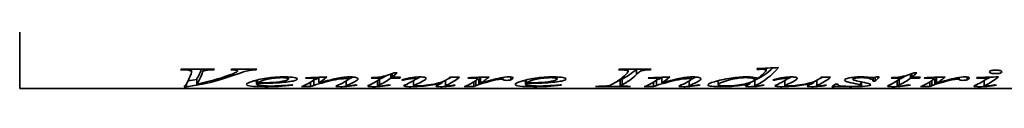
# Model space of a CAD drawing. Header units: millimetres. Extents: x 240 to 600, y 94 to 500.
# Tile 1 of 3: x 240 to 416, y 226 to 235. Entities that reach past the tile are written whole.
import ezdxf

# ---------------------------------------------------------------- set-up
doc = ezdxf.new("R2010")
doc.units = ezdxf.units.MM
doc.header["$LTSCALE"] = 2
doc.layers.add('Krawędzie widoczne(ISO)', color=7, linetype='Continuous', lineweight=35, true_color=0x262659)

msp = doc.modelspace()

# ---------------------------------------------------------------- linework, layer by layer
at = {"layer": 'Krawędzie widoczne(ISO)'}
for p, q in [((240.38, 363.85), (240.38, 226.15)), ((373.13, 229.75), (373.13, 229.52)), ((373.31, 229.76), (373.31, 229.4)), ((269.44, 229.47), (269.04, 229.47)), ((269.15, 229.6), (275.08, 229.6)), ((270.98, 229.6), (270.98, 229.13)), ((273.06, 229.6), (273.06, 229.22)), ((274.96, 229.6), (274.96, 229.47)), ((278.1, 229.6), (282.59, 229.6)), ((279.16, 229.6), (279.16, 229.24)), ((281.63, 229.6), (281.63, 229.41)), ((282.48, 229.6), (282.48, 229.47)), ((288.23, 228.2), (288.23, 227.84)), ((291.36, 228.05), (291.36, 227.96)), ((292.89, 228.12), (292.89, 227.85)), ((293.64, 228.15), (293.64, 227.18)), ((298.88, 228.2), (298.88, 227.8)), ((304.68, 227.98), (302.99, 227.98)), ((304.68, 228.24), (304.68, 227.98)), ((306.45, 228.69), (306.45, 227.98)), ((308.02, 227.98), (306.45, 227.98)), ((306.68, 228.77), (306.68, 228.15)), ((306.68, 228.15), (308.21, 228.15)), ((307.08, 228.94), (307.57, 228.94)), ((308.02, 228.15), (308.02, 227.98)), ((310.92, 228.17), (310.92, 227.86)), ((316.99, 228.15), (318.67, 228.15)), ((320.34, 228.07), (320.34, 227.97)), ((321.71, 228.12), (321.71, 227.96)), ((321.87, 228.13), (321.87, 227.88)), ((322.44, 228.1), (322.44, 227.11)), ((326.44, 228.12), (326.44, 227.74)), ((327.86, 228.19), (327.86, 227.71)), ((336.09, 228.2), (336.09, 227.84)), ((347.12, 229.6), (352.85, 229.6)), ((348.71, 229.6), (348.71, 229.2)), ((350.24, 229.6), (350.24, 228.66)), ((351.68, 229.6), (351.68, 229.42)), ((352.42, 228.05), (352.42, 227.96)), ((352.73, 229.6), (352.73, 229.47)), ((353.95, 228.12), (353.95, 227.85)), ((354.7, 228.15), (354.7, 227.18)), ((359.95, 228.2), (359.95, 227.8)), ((371.23, 228.1), (371.23, 227.73)), ((371.7, 229.68), (371.7, 229.55)), ((377.02, 228.17), (377.02, 227.86)), ((383.1, 228.15), (384.78, 228.15)), ((388.78, 228.15), (388.78, 227.79)), ((392.34, 228.09), (392.34, 227.47)), ((392.74, 228.14), (392.74, 227.47)), ((393, 228.21), (393.42, 228.21)), ((397.24, 227.98), (395.55, 227.98)), ((397.24, 228.24), (397.24, 227.98)), ((399.02, 228.69), (399.02, 227.98)), ((400.58, 227.98), (399.02, 227.98)), ((399.24, 228.77), (399.24, 228.15)), ((399.24, 228.15), (400.77, 228.15)), ((399.64, 228.94), (400.13, 228.94)), ((400.58, 228.15), (400.58, 227.98)), ((401.56, 228.07), (401.56, 227.97)), ((402.94, 228.12), (402.94, 227.96)), ((403.1, 228.13), (403.1, 227.88)), ((403.66, 228.1), (403.66, 227.11)), ((407.67, 228.12), (407.67, 227.74)), ((409.09, 228.19), (409.09, 227.71)), ((410.83, 228.08), (410.83, 227.98)), ((412.48, 228.14), (412.48, 227.88)), ((270.06, 226.46), (269.65, 226.46)), ((270.06, 226.97), (270.06, 226.46)), ((271.94, 227.91), (271.94, 226.92)), ((282.57, 227.65), (282.57, 226.9)), ((282.63, 227.66), (282.63, 227.04)), ((282.7, 227.68), (282.7, 227.12)), ((292.19, 226.49), (290.54, 226.49)), ((292.19, 227.3), (292.19, 226.49)), ((292.73, 227.68), (292.73, 226.7)), ((298.5, 227.47), (298.5, 226.63)), ((304.08, 227.56), (304.08, 226.61)), ((304.44, 227.78), (304.44, 226.79)), ((304.59, 226.58), (304.59, 226.51)), ((308.75, 227.77), (308.75, 227.63)), ((310.51, 227.54), (310.51, 226.65)), ((315.69, 227.35), (315.69, 227.19)), ((316.2, 227.59), (316.2, 226.62)), ((316.36, 226.58), (316.36, 226.5)), ((321.23, 226.49), (319.54, 226.49)), ((321.23, 227.33), (321.23, 226.49)), ((321.59, 227.57), (321.59, 226.65)), ((322.12, 227.83), (322.12, 226.84)), ((324.91, 227.79), (324.91, 227.62)), ((330.43, 227.65), (330.43, 226.9)), ((330.49, 227.66), (330.49, 227.04)), ((330.56, 227.68), (330.56, 227.12)), ((349.02, 226.49), (342.91, 226.49)), ((347.29, 227.49), (346.86, 227.49)), ((347.29, 227.62), (347.29, 226.63)), ((347.64, 227.81), (347.64, 226.82)), ((349.02, 226.53), (349.02, 226.49)), ((353.26, 226.49), (351.6, 226.49)), ((353.26, 227.3), (353.26, 226.49)), ((353.8, 227.68), (353.8, 226.7)), ((359.57, 227.47), (359.57, 226.63)), ((364.75, 227.54), (364.75, 226.82)), ((370.39, 227.19), (370.39, 226.98)), ((371.31, 227.6), (371.31, 226.61)), ((374.85, 227.77), (374.85, 227.63)), ((376.61, 227.54), (376.61, 226.65)), ((381.8, 227.35), (381.8, 227.19)), ((382.3, 227.59), (382.3, 226.62)), ((382.46, 226.58), (382.46, 226.5)), ((385.38, 226.47), (384.97, 226.47)), ((385.38, 226.71), (385.38, 226.47)), ((385.65, 226.91), (386.05, 226.91)), ((390.14, 227.35), (390.14, 226.81)), ((390.31, 227.31), (390.31, 226.71)), ((392.74, 227.47), (392.34, 227.47)), ((396.64, 227.56), (396.64, 226.61)), ((397.01, 227.78), (397.01, 226.79)), ((397.15, 226.58), (397.15, 226.51)), ((402.46, 226.49), (400.77, 226.49)), ((402.46, 227.33), (402.46, 226.49)), ((402.81, 227.57), (402.81, 226.65)), ((403.34, 227.83), (403.34, 226.84)), ((406.14, 227.79), (406.14, 227.62)), ((412.12, 227.55), (412.12, 226.63)), ((412.64, 226.59), (412.64, 226.52)), ((455.12, 226.15), (240.38, 226.15))]:
    msp.add_line(p, q, dxfattribs=at)
for points in [[(375.5, 229.87), (374.21, 228.43), (372.92, 227.4), (371.63, 226.79)], [(374.52, 229.82), (373.56, 228.91), (372.59, 228.23), (371.63, 227.78)], [(371.7, 229.68), (372.97, 229.74), (374.23, 229.81), (375.5, 229.87)], [(269.04, 229.47), (269.08, 229.52), (269.11, 229.56), (269.15, 229.6)], [(269.65, 226.46), (270.07, 226.85), (270.48, 227.63), (270.89, 228.76)], [(278.5, 228.5), (275.69, 227.5), (272.87, 226.82), (270.06, 226.46)], [(270.89, 228.76), (270.95, 228.94), (270.98, 229.06), (270.98, 229.13)], [(272.77, 229.6), (272.5, 228.88), (272.22, 228.31), (271.94, 227.91)], [(272.84, 228.82), (272.54, 228), (272.24, 227.36), (271.94, 226.92)], [(271.94, 226.92), (273.9, 227.32), (275.85, 227.87), (277.8, 228.57)], [(273.06, 229.22), (272.99, 229.17), (272.91, 229.03), (272.84, 228.82)], [(275.08, 229.6), (275.04, 229.56), (275, 229.52), (274.96, 229.47)], [(277.8, 228.57), (278.44, 228.79), (278.84, 228.97), (279, 229.06)], [(277.96, 229.47), (278.01, 229.52), (278.05, 229.56), (278.1, 229.6)], [(279, 229.06), (279.11, 229.13), (279.16, 229.19), (279.16, 229.24)], [(282.48, 229.47), (282.12, 229.46), (281.84, 229.44), (281.63, 229.41)], [(282.59, 229.6), (282.56, 229.56), (282.52, 229.52), (282.48, 229.47)], [(291.26, 228.05), (292.53, 228.1), (293.8, 228.16), (295.07, 228.21)], [(291.36, 227.96), (291.32, 227.99), (291.29, 228.02), (291.26, 228.05)], [(291.76, 227.97), (291.63, 227.97), (291.49, 227.96), (291.36, 227.96)], [(292.21, 227.98), (292.13, 227.98), (291.98, 227.98), (291.76, 227.97)], [(293.64, 227.97), (293.29, 227.88), (293, 227.79), (292.76, 227.7)], [(295.07, 228.21), (294.59, 227.81), (294.11, 227.46), (293.64, 227.18)], [(299.76, 228.19), (299.47, 228.04), (299.17, 227.91), (298.88, 227.79)], [(302.74, 226.81), (303.39, 227.1), (304.03, 227.49), (304.68, 227.98)], [(302.99, 227.98), (303.02, 228.02), (303.06, 228.05), (303.1, 228.09)], [(305.71, 228.45), (305.29, 228.19), (304.87, 227.97), (304.44, 227.78)], [(306.45, 227.98), (305.78, 227.49), (305.11, 227.09), (304.44, 226.79)], [(307.57, 228.94), (307.27, 228.65), (306.97, 228.39), (306.68, 228.15)], [(308.21, 228.15), (308.15, 228.09), (308.08, 228.04), (308.02, 227.98)], [(308.4, 227.68), (309.01, 227.86), (309.65, 228), (310.31, 228.1)], [(310.31, 228.1), (310.83, 228.17), (311.3, 228.21), (311.74, 228.21)], [(311.72, 228.21), (311.49, 228.09), (311.25, 227.98), (311.01, 227.88)], [(312.74, 227.95), (312.74, 227.86), (312.57, 227.7), (312.23, 227.5)], [(318.67, 228.15), (318, 227.62), (317.32, 227.19), (316.65, 226.87)], [(317.22, 228.15), (317.03, 228.04), (316.84, 227.95), (316.65, 227.86)], [(316.74, 227.94), (316.82, 228.01), (316.91, 228.08), (316.99, 228.15)], [(320.19, 228.07), (321.45, 228.11), (322.72, 228.16), (323.98, 228.21)], [(320.34, 227.97), (320.29, 228), (320.24, 228.03), (320.19, 228.07)], [(321.15, 228), (321, 228), (320.73, 227.99), (320.34, 227.97)], [(321.71, 227.96), (321.56, 227.98), (321.38, 228), (321.15, 228)], [(321.87, 227.88), (321.87, 227.91), (321.82, 227.94), (321.71, 227.96)], [(322.44, 227.95), (322.32, 227.91), (322.21, 227.87), (322.12, 227.83)], [(323.98, 228.21), (323.46, 227.78), (322.95, 227.41), (322.44, 227.11)], [(322.54, 228.16), (322.5, 228.14), (322.47, 228.12), (322.44, 228.1)], [(322.44, 227.11), (323.74, 227.48), (324.92, 227.83), (325.98, 228.03)], [(325.98, 228.03), (326.58, 228.15), (327.07, 228.21), (327.45, 228.21)], [(328.24, 228.01), (328.24, 227.9), (328.12, 227.8), (327.86, 227.71)], [(345.77, 226.85), (346.64, 227.28), (347.51, 227.91), (348.38, 228.72)], [(346.98, 229.47), (347.03, 229.52), (347.07, 229.56), (347.12, 229.6)], [(350.21, 229.6), (349.36, 228.82), (348.5, 228.22), (347.64, 227.81)], [(350.24, 228.66), (349.38, 227.85), (348.51, 227.24), (347.64, 226.82)], [(348.38, 228.72), (348.6, 228.93), (348.71, 229.09), (348.71, 229.2)], [(352.73, 229.47), (352.26, 229.48), (351.9, 229.46), (351.68, 229.42)], [(352.32, 228.05), (353.6, 228.1), (354.87, 228.16), (356.14, 228.21)], [(352.42, 227.96), (352.39, 227.99), (352.36, 228.02), (352.32, 228.05)], [(352.83, 227.97), (352.69, 227.97), (352.56, 227.96), (352.42, 227.96)], [(352.85, 229.6), (352.81, 229.56), (352.77, 229.52), (352.73, 229.47)], [(353.28, 227.98), (353.2, 227.98), (353.05, 227.98), (352.83, 227.97)], [(354.7, 227.97), (354.36, 227.88), (354.06, 227.79), (353.83, 227.7)], [(356.14, 228.21), (355.66, 227.81), (355.18, 227.46), (354.7, 227.18)], [(360.83, 228.19), (360.53, 228.04), (360.24, 227.91), (359.95, 227.79)], [(367.09, 227.99), (368.07, 228.13), (368.98, 228.21), (369.8, 228.21)], [(372.55, 229.57), (372.37, 229.57), (372.09, 229.56), (371.7, 229.55)], [(371.83, 227.96), (372.19, 228.24), (372.54, 228.55), (372.89, 228.9)], [(373.13, 229.52), (372.99, 229.55), (372.79, 229.57), (372.55, 229.57)], [(372.89, 228.9), (373, 229.01), (373.1, 229.1), (373.17, 229.18)], [(373.31, 229.4), (373.31, 229.44), (373.25, 229.48), (373.13, 229.52)], [(373.17, 229.18), (373.26, 229.26), (373.31, 229.34), (373.31, 229.4)], [(374.51, 227.68), (375.11, 227.86), (375.75, 228), (376.42, 228.1)], [(376.42, 228.1), (376.93, 228.17), (377.41, 228.21), (377.84, 228.21)], [(377.83, 228.21), (377.59, 228.09), (377.35, 227.98), (377.12, 227.88)], [(378.84, 227.95), (378.84, 227.86), (378.67, 227.7), (378.33, 227.5)], [(384.78, 228.15), (384.1, 227.62), (383.43, 227.19), (382.75, 226.87)], [(383.33, 228.15), (383.14, 228.04), (382.94, 227.95), (382.75, 227.86)], [(382.84, 227.94), (382.93, 228.01), (383.01, 228.08), (383.1, 228.15)], [(388.78, 228.09), (388.72, 228.1), (388.65, 228.12), (388.59, 228.13)], [(390.07, 228.21), (390.31, 228.21), (390.52, 228.21), (390.72, 228.2)], [(392.2, 228.09), (392.52, 228.09), (392.79, 228.13), (393, 228.21)], [(393.42, 228.21), (393.19, 227.94), (392.97, 227.69), (392.74, 227.47)], [(395.3, 226.81), (395.95, 227.1), (396.59, 227.49), (397.24, 227.98)], [(395.55, 227.98), (395.58, 228.02), (395.62, 228.05), (395.66, 228.09)], [(398.27, 228.45), (397.85, 228.19), (397.43, 227.97), (397.01, 227.78)], [(399.02, 227.98), (398.35, 227.49), (397.68, 227.09), (397.01, 226.79)], [(400.13, 228.94), (399.83, 228.65), (399.53, 228.39), (399.24, 228.15)], [(400.77, 228.15), (400.71, 228.09), (400.65, 228.04), (400.58, 227.98)], [(401.42, 228.07), (402.68, 228.11), (403.94, 228.16), (405.2, 228.21)], [(401.56, 227.97), (401.52, 228), (401.47, 228.03), (401.42, 228.07)], [(402.37, 228), (402.23, 228), (401.96, 227.99), (401.56, 227.97)], [(402.94, 227.96), (402.79, 227.98), (402.6, 228), (402.37, 228)], [(403.1, 227.88), (403.1, 227.91), (403.04, 227.94), (402.94, 227.96)], [(403.66, 227.95), (403.55, 227.91), (403.44, 227.87), (403.34, 227.83)], [(405.2, 228.21), (404.69, 227.78), (404.18, 227.41), (403.66, 227.11)], [(403.76, 228.16), (403.73, 228.14), (403.7, 228.12), (403.66, 228.1)], [(403.66, 227.11), (404.97, 227.48), (406.15, 227.83), (407.2, 228.03)], [(407.2, 228.03), (407.81, 228.15), (408.3, 228.21), (408.67, 228.21)], [(409.47, 228.01), (409.47, 227.9), (409.34, 227.8), (409.09, 227.71)], [(410.83, 228.08), (412.12, 228.13), (413.4, 228.18), (414.69, 228.23)], [(411.83, 228.01), (411.67, 228.01), (411.34, 228), (410.83, 227.98)], [(414.69, 228.23), (413.91, 227.59), (413.13, 227.1), (412.35, 226.75)], [(413.2, 228.17), (412.93, 228.02), (412.66, 227.88), (412.39, 227.76)], [(271.94, 227.74), (271.42, 227.65), (270.89, 227.57), (270.36, 227.49)], [(282.57, 227.49), (282.39, 227.5), (282.23, 227.5), (282.08, 227.52)], [(282.63, 227.04), (282.59, 226.98), (282.57, 226.93), (282.57, 226.9)], [(286.17, 227.15), (285.33, 227.1), (284.15, 227.06), (282.63, 227.04)], [(282.7, 227.12), (283.82, 227.15), (284.73, 227.18), (285.44, 227.23)], [(289.02, 226.77), (287.27, 226.53), (285.6, 226.47), (284.02, 226.47)], [(289.05, 227.48), (288.4, 227.33), (287.44, 227.23), (286.17, 227.15)], [(288.8, 226.81), (288.87, 226.79), (288.94, 226.78), (289.02, 226.77)], [(289.8, 227.84), (289.8, 227.71), (289.55, 227.58), (289.05, 227.48)], [(290.54, 226.49), (291.2, 226.72), (291.87, 227.07), (292.53, 227.53)], [(292.73, 226.7), (292.55, 226.62), (292.37, 226.55), (292.19, 226.49)], [(292.53, 227.53), (292.77, 227.7), (292.89, 227.81), (292.89, 227.85)], [(293.67, 226.99), (293.3, 226.89), (292.98, 226.79), (292.73, 226.7)], [(296.7, 226.56), (296.7, 226.6), (296.84, 226.67), (297.13, 226.78)], [(297.13, 226.78), (297.62, 226.99), (298.11, 227.23), (298.6, 227.53)], [(298.34, 227.91), (298.12, 227.91), (297.85, 227.89), (297.53, 227.85)], [(298.65, 226.51), (298.24, 226.48), (297.88, 226.47), (297.56, 226.47)], [(298.76, 226.75), (298.59, 226.68), (298.5, 226.64), (298.5, 226.63)], [(298.6, 227.53), (298.79, 227.64), (298.88, 227.73), (298.88, 227.8)], [(300.5, 226.75), (299.85, 226.62), (299.23, 226.55), (298.65, 226.51)], [(298.75, 226.59), (298.82, 226.59), (298.91, 226.59), (299.03, 226.6)], [(300.29, 227.51), (299.78, 227.2), (299.27, 226.95), (298.76, 226.75)], [(299.03, 226.6), (299.37, 226.63), (299.75, 226.69), (300.16, 226.78)], [(300.16, 226.78), (300.27, 226.77), (300.38, 226.76), (300.5, 226.75)], [(300.65, 227.88), (300.65, 227.78), (300.53, 227.65), (300.29, 227.51)], [(302.36, 226.58), (302.36, 226.62), (302.49, 226.69), (302.74, 226.81)], [(304.59, 226.51), (304.21, 226.48), (303.82, 226.47), (303.42, 226.47)], [(304.08, 227.47), (304.03, 227.47), (303.99, 227.47), (303.94, 227.47)], [(304.44, 226.79), (304.2, 226.69), (304.08, 226.64), (304.08, 226.61)], [(304.44, 227.78), (304.41, 227.77), (304.38, 227.76), (304.35, 227.74)], [(304.35, 226.57), (304.51, 226.57), (304.73, 226.58), (305, 226.61)], [(306.42, 226.74), (305.78, 226.62), (305.17, 226.55), (304.59, 226.51)], [(305, 226.61), (305.15, 226.63), (305.5, 226.68), (306.05, 226.78)], [(306.05, 226.78), (306.17, 226.77), (306.3, 226.76), (306.42, 226.74)], [(308.75, 227.63), (308.63, 227.64), (308.52, 227.66), (308.4, 227.68)], [(308.76, 226.6), (308.76, 226.66), (308.95, 226.76), (309.35, 226.94)], [(309.35, 226.94), (309.73, 227.11), (310.11, 227.31), (310.5, 227.53)], [(310.51, 227.47), (310.47, 227.47), (310.42, 227.47), (310.38, 227.47)], [(310.5, 227.53), (310.78, 227.7), (310.92, 227.81), (310.92, 227.86)], [(311.01, 226.9), (310.68, 226.75), (310.51, 226.68), (310.51, 226.65)], [(311.01, 227.88), (310.98, 227.87), (310.94, 227.86), (310.91, 227.84)], [(312.23, 227.5), (311.82, 227.27), (311.42, 227.07), (311.01, 226.9)], [(314.51, 226.56), (314.51, 226.58), (314.56, 226.62), (314.65, 226.67)], [(314.65, 226.67), (314.78, 226.73), (315.12, 226.87), (315.69, 227.19)], [(316.36, 226.5), (316.01, 226.48), (315.66, 226.47), (315.33, 226.47)], [(316.2, 227.49), (316.12, 227.48), (316.05, 227.48), (315.98, 227.48)], [(316.65, 226.87), (316.35, 226.72), (316.2, 226.65), (316.2, 226.62)], [(317.93, 226.73), (317.42, 226.61), (316.9, 226.55), (316.36, 226.5)], [(316.65, 227.86), (316.62, 227.84), (316.6, 227.83), (316.57, 227.82)], [(317.59, 226.76), (317.7, 226.75), (317.81, 226.74), (317.93, 226.73)], [(319.54, 226.49), (320.2, 226.72), (320.86, 227.06), (321.52, 227.52)], [(321.59, 226.65), (321.47, 226.59), (321.35, 226.54), (321.23, 226.49)], [(321.52, 227.52), (321.75, 227.68), (321.87, 227.8), (321.87, 227.88)], [(322.12, 226.84), (321.81, 226.73), (321.63, 226.67), (321.59, 226.65)], [(322.12, 227.83), (321.96, 227.78), (321.84, 227.73), (321.75, 227.7)], [(322.91, 227.1), (322.6, 227.02), (322.34, 226.93), (322.12, 226.84)], [(324.91, 227.62), (324.3, 227.47), (323.63, 227.29), (322.91, 227.1)], [(325.78, 227.8), (325.58, 227.78), (325.29, 227.72), (324.91, 227.62)], [(326.14, 227.82), (326.01, 227.82), (325.89, 227.82), (325.78, 227.8)], [(326.34, 227.8), (326.29, 227.82), (326.22, 227.82), (326.14, 227.82)], [(326.44, 227.74), (326.43, 227.77), (326.39, 227.79), (326.34, 227.8)], [(327.86, 227.71), (327.69, 227.63), (327.44, 227.6), (327.1, 227.6)], [(330.43, 227.49), (330.25, 227.5), (330.08, 227.5), (329.93, 227.52)], [(330.49, 227.04), (330.45, 226.98), (330.43, 226.93), (330.43, 226.9)], [(334.03, 227.15), (333.19, 227.1), (332.01, 227.06), (330.49, 227.04)], [(330.56, 227.12), (331.68, 227.15), (332.59, 227.18), (333.29, 227.23)], [(336.87, 226.77), (335.12, 226.53), (333.46, 226.47), (331.87, 226.47)], [(336.91, 227.48), (336.25, 227.33), (335.29, 227.23), (334.03, 227.15)], [(336.65, 226.81), (336.72, 226.79), (336.8, 226.78), (336.87, 226.77)], [(337.66, 227.84), (337.66, 227.71), (337.41, 227.58), (336.91, 227.48)], [(342.91, 226.49), (342.97, 226.51), (343.02, 226.52), (343.07, 226.53)], [(343.07, 226.53), (343.69, 226.54), (344.1, 226.54), (344.3, 226.55)], [(344.3, 226.55), (344.62, 226.56), (344.87, 226.58), (345.02, 226.61)], [(345.02, 226.61), (345.27, 226.65), (345.52, 226.72), (345.77, 226.85)], [(347.64, 227.81), (347.41, 227.7), (347.29, 227.65), (347.29, 227.62)], [(347.64, 226.82), (347.41, 226.71), (347.29, 226.66), (347.29, 226.63)], [(349.14, 226.53), (349.1, 226.52), (349.06, 226.51), (349.02, 226.49)], [(351.6, 226.49), (352.27, 226.72), (352.93, 227.07), (353.6, 227.53)], [(353.8, 226.7), (353.62, 226.62), (353.44, 226.55), (353.26, 226.49)], [(353.6, 227.53), (353.84, 227.7), (353.95, 227.81), (353.95, 227.85)], [(354.74, 226.99), (354.36, 226.89), (354.05, 226.79), (353.8, 226.7)], [(357.77, 226.56), (357.77, 226.6), (357.91, 226.67), (358.19, 226.78)], [(358.19, 226.78), (358.69, 226.99), (359.18, 227.23), (359.67, 227.53)], [(359.41, 227.91), (359.19, 227.91), (358.92, 227.89), (358.6, 227.85)], [(359.71, 226.51), (359.31, 226.48), (358.94, 226.47), (358.62, 226.47)], [(359.82, 226.75), (359.65, 226.68), (359.57, 226.64), (359.57, 226.63)], [(359.67, 227.53), (359.85, 227.64), (359.95, 227.73), (359.95, 227.8)], [(361.56, 226.75), (360.91, 226.62), (360.29, 226.55), (359.71, 226.51)], [(359.81, 226.59), (359.89, 226.59), (359.98, 226.59), (360.09, 226.6)], [(361.36, 227.51), (360.85, 227.2), (360.34, 226.95), (359.82, 226.75)], [(360.09, 226.6), (360.44, 226.63), (360.81, 226.69), (361.22, 226.78)], [(361.22, 226.78), (361.34, 226.77), (361.45, 226.76), (361.56, 226.75)], [(361.71, 227.88), (361.71, 227.78), (361.59, 227.65), (361.36, 227.51)], [(364.75, 227.47), (364.66, 227.47), (364.57, 227.47), (364.49, 227.48)], [(367.17, 226.53), (366.5, 226.49), (365.85, 226.47), (365.24, 226.47)], [(370.39, 226.98), (369.21, 226.73), (368.14, 226.6), (367.17, 226.53)], [(369.63, 226.57), (369.63, 226.62), (369.74, 226.68), (369.96, 226.78)], [(369.96, 226.78), (370.1, 226.84), (370.25, 226.91), (370.39, 226.98)], [(371.31, 227.5), (371.22, 227.49), (371.14, 227.48), (371.06, 227.48)], [(371.63, 227.78), (371.41, 227.68), (371.31, 227.63), (371.31, 227.6)], [(371.63, 226.79), (371.41, 226.69), (371.31, 226.64), (371.31, 226.61)], [(371.49, 226.58), (371.56, 226.58), (371.63, 226.59), (371.72, 226.59)], [(371.72, 226.59), (371.89, 226.61), (372.17, 226.66), (372.56, 226.76)], [(372.56, 226.76), (372.68, 226.75), (372.81, 226.74), (372.94, 226.73)], [(374.85, 227.63), (374.73, 227.64), (374.62, 227.66), (374.51, 227.68)], [(374.86, 226.6), (374.86, 226.66), (375.06, 226.76), (375.45, 226.94)], [(375.45, 226.94), (375.83, 227.11), (376.22, 227.31), (376.6, 227.53)], [(376.61, 227.47), (376.57, 227.47), (376.53, 227.47), (376.48, 227.47)], [(376.6, 227.53), (376.88, 227.7), (377.02, 227.81), (377.02, 227.86)], [(377.12, 226.9), (376.78, 226.75), (376.61, 226.68), (376.61, 226.65)], [(377.12, 227.88), (377.08, 227.87), (377.05, 227.86), (377.01, 227.84)], [(378.33, 227.5), (377.93, 227.27), (377.52, 227.07), (377.12, 226.9)], [(380.61, 226.56), (380.61, 226.58), (380.66, 226.62), (380.76, 226.67)], [(380.76, 226.67), (380.88, 226.73), (381.23, 226.87), (381.8, 227.19)], [(382.46, 226.5), (382.11, 226.48), (381.77, 226.47), (381.43, 226.47)], [(382.3, 227.49), (382.23, 227.48), (382.16, 227.48), (382.08, 227.48)], [(382.75, 226.87), (382.45, 226.72), (382.3, 226.65), (382.3, 226.62)], [(384.03, 226.73), (383.52, 226.61), (383, 226.55), (382.46, 226.5)], [(382.75, 227.86), (382.73, 227.84), (382.7, 227.83), (382.67, 227.82)], [(383.7, 226.76), (383.81, 226.75), (383.92, 226.74), (384.03, 226.73)], [(384.97, 226.47), (385.2, 226.58), (385.42, 226.73), (385.65, 226.91)], [(386.14, 226.52), (385.8, 226.52), (385.55, 226.5), (385.38, 226.47)], [(386.7, 226.5), (386.45, 226.51), (386.27, 226.52), (386.14, 226.52)], [(388.54, 226.47), (388.01, 226.47), (387.39, 226.48), (386.7, 226.5)], [(390.31, 226.71), (390.31, 226.74), (390.26, 226.78), (390.14, 226.81)], [(394.92, 226.58), (394.92, 226.62), (395.05, 226.69), (395.3, 226.81)], [(397.15, 226.51), (396.77, 226.48), (396.38, 226.47), (395.98, 226.47)], [(396.64, 227.47), (396.59, 227.47), (396.55, 227.47), (396.51, 227.47)], [(397.01, 226.79), (396.76, 226.69), (396.64, 226.64), (396.64, 226.61)], [(397.01, 227.78), (396.97, 227.77), (396.94, 227.76), (396.91, 227.74)], [(396.91, 226.57), (397.07, 226.57), (397.29, 226.58), (397.56, 226.61)], [(398.98, 226.74), (398.34, 226.62), (397.73, 226.55), (397.15, 226.51)], [(397.56, 226.61), (397.71, 226.63), (398.06, 226.68), (398.61, 226.78)], [(398.61, 226.78), (398.73, 226.77), (398.86, 226.76), (398.98, 226.74)], [(400.77, 226.49), (401.43, 226.72), (402.08, 227.06), (402.74, 227.52)], [(402.81, 226.65), (402.7, 226.59), (402.58, 226.54), (402.46, 226.49)], [(402.74, 227.52), (402.98, 227.68), (403.1, 227.8), (403.1, 227.88)], [(403.34, 226.84), (403.03, 226.73), (402.86, 226.67), (402.81, 226.65)], [(403.34, 227.83), (403.19, 227.78), (403.06, 227.73), (402.98, 227.7)], [(404.14, 227.1), (403.83, 227.02), (403.56, 226.93), (403.34, 226.84)], [(406.14, 227.62), (405.52, 227.47), (404.86, 227.29), (404.14, 227.1)], [(407.01, 227.8), (406.81, 227.78), (406.52, 227.72), (406.14, 227.62)], [(407.36, 227.82), (407.23, 227.82), (407.11, 227.82), (407.01, 227.8)], [(407.57, 227.8), (407.51, 227.82), (407.44, 227.82), (407.36, 227.82)], [(407.67, 227.74), (407.65, 227.77), (407.62, 227.79), (407.57, 227.8)], [(409.09, 227.71), (408.92, 227.63), (408.66, 227.6), (408.33, 227.6)], [(410.29, 226.56), (410.29, 226.6), (410.39, 226.65), (410.58, 226.73)], [(410.58, 226.73), (411.1, 226.95), (411.61, 227.22), (412.13, 227.56)], [(412.64, 226.52), (412.17, 226.48), (411.71, 226.47), (411.27, 226.47)], [(412.12, 227.48), (412.08, 227.48), (412.04, 227.48), (412, 227.48)], [(412.35, 226.75), (412.19, 226.68), (412.12, 226.64), (412.12, 226.63)], [(412.13, 227.56), (412.37, 227.72), (412.48, 227.84), (412.48, 227.88)], [(412.44, 226.59), (412.53, 226.59), (412.66, 226.59), (412.8, 226.6)], [(414.33, 226.75), (413.85, 226.65), (413.29, 226.58), (412.64, 226.52)], [(412.8, 226.6), (413.18, 226.64), (413.56, 226.7), (413.94, 226.78)], [(413.94, 226.78), (414.07, 226.77), (414.2, 226.76), (414.33, 226.75)]]:
    msp.add_open_spline(points, degree=3, dxfattribs=at)
for points, knots in [([(270.98, 229.13), (270.98, 229.22), (270.85, 229.31), (270.61, 229.37), (270.36, 229.44), (269.98, 229.47), (269.44, 229.47)], [0, 0, 0, 0, 1, 1, 1, 2, 2, 2, 2]), ([(274.96, 229.47), (274.31, 229.47), (273.87, 229.45), (273.64, 229.41), (273.4, 229.37), (273.21, 229.31), (273.06, 229.22)], [0, 0, 0, 0, 1, 1, 1, 2, 2, 2, 2]), ([(279.16, 229.24), (279.16, 229.3), (279.08, 229.35), (278.91, 229.39), (278.74, 229.44), (278.43, 229.46), (277.96, 229.47)], [0, 0, 0, 0, 1, 1, 1, 2, 2, 2, 2]), ([(281.63, 229.41), (281.22, 229.35), (280.81, 229.26), (280.41, 229.15), (280.01, 229.04), (279.38, 228.8), (278.5, 228.5)], [0, 0, 0, 0, 1, 1, 1, 2, 2, 2, 2]), ([(280.76, 226.86), (280.76, 227.02), (281.1, 227.2), (281.77, 227.42), (282.45, 227.64), (283.3, 227.84), (284.33, 227.99), (285.35, 228.13), (286.41, 228.21), (287.5, 228.21)], [0, 0, 0, 0, 1, 1, 1, 2, 2, 2, 3, 3, 3, 3]), ([(287.08, 228.08), (286.3, 228.08), (285.48, 227.98), (284.62, 227.81), (283.75, 227.63), (283.11, 227.39), (282.7, 227.12)], [0, 0, 0, 0, 1, 1, 1, 2, 2, 2, 2]), ([(288.23, 227.84), (288.23, 227.91), (288.13, 227.97), (287.93, 228.01), (287.73, 228.06), (287.45, 228.08), (287.08, 228.08)], [0, 0, 0, 0, 1, 1, 1, 2, 2, 2, 2]), ([(287.5, 228.21), (288.28, 228.21), (288.86, 228.17), (289.24, 228.1), (289.61, 228.02), (289.8, 227.94), (289.8, 227.84)], [0, 0, 0, 0, 1, 1, 1, 2, 2, 2, 2]), ([(292.89, 227.85), (292.89, 227.88), (292.82, 227.91), (292.69, 227.94), (292.56, 227.97), (292.4, 227.98), (292.21, 227.98)], [0, 0, 0, 0, 1, 1, 1, 2, 2, 2, 2]), ([(293.64, 227.18), (295.11, 227.53), (296.23, 227.84), (297.02, 227.98), (297.8, 228.13), (298.56, 228.21), (299.29, 228.21)], [0, 0, 0, 0, 1, 1, 1, 2, 2, 2, 2]), ([(299.29, 228.21), (299.68, 228.21), (300, 228.18), (300.26, 228.12), (300.52, 228.05), (300.65, 227.97), (300.65, 227.88)], [0, 0, 0, 0, 1, 1, 1, 2, 2, 2, 2]), ([(303.1, 228.09), (303.91, 228.14), (304.6, 228.22), (305.17, 228.33), (305.73, 228.44), (306.37, 228.63), (307.08, 228.94)], [0, 0, 0, 0, 1, 1, 1, 2, 2, 2, 2]), ([(311.74, 228.21), (312.03, 228.21), (312.27, 228.19), (312.46, 228.14), (312.65, 228.09), (312.74, 228.03), (312.74, 227.95)], [0, 0, 0, 0, 1, 1, 1, 2, 2, 2, 2]), ([(327.45, 228.21), (327.69, 228.21), (327.89, 228.2), (328.03, 228.16), (328.17, 228.13), (328.24, 228.08), (328.24, 228.01)], [0, 0, 0, 0, 1, 1, 1, 2, 2, 2, 2]), ([(328.61, 226.86), (328.61, 227.02), (328.95, 227.2), (329.63, 227.42), (330.31, 227.64), (331.16, 227.84), (332.18, 227.99), (333.21, 228.13), (334.27, 228.21), (335.35, 228.21)], [0, 0, 0, 0, 1, 1, 1, 2, 2, 2, 3, 3, 3, 3]), ([(334.94, 228.08), (334.16, 228.08), (333.34, 227.98), (332.47, 227.81), (331.61, 227.63), (330.97, 227.39), (330.56, 227.12)], [0, 0, 0, 0, 1, 1, 1, 2, 2, 2, 2]), ([(336.09, 227.84), (336.09, 227.91), (335.99, 227.97), (335.79, 228.01), (335.59, 228.06), (335.3, 228.08), (334.94, 228.08)], [0, 0, 0, 0, 1, 1, 1, 2, 2, 2, 2]), ([(335.35, 228.21), (336.14, 228.21), (336.72, 228.17), (337.09, 228.1), (337.47, 228.02), (337.66, 227.94), (337.66, 227.84)], [0, 0, 0, 0, 1, 1, 1, 2, 2, 2, 2]), ([(348.71, 229.2), (348.71, 229.26), (348.66, 229.31), (348.56, 229.35), (348.46, 229.39), (348.32, 229.42), (348.12, 229.44), (347.93, 229.46), (347.55, 229.47), (346.98, 229.47)], [0, 0, 0, 0, 1, 1, 1, 2, 2, 2, 3, 3, 3, 3]), ([(351.68, 229.42), (351.34, 229.37), (351.09, 229.31), (350.92, 229.22), (350.74, 229.13), (350.52, 228.93), (350.24, 228.66)], [0, 0, 0, 0, 1, 1, 1, 2, 2, 2, 2]), ([(353.95, 227.85), (353.95, 227.88), (353.89, 227.91), (353.76, 227.94), (353.63, 227.97), (353.47, 227.98), (353.28, 227.98)], [0, 0, 0, 0, 1, 1, 1, 2, 2, 2, 2]), ([(354.7, 227.18), (356.17, 227.53), (357.3, 227.84), (358.08, 227.98), (358.87, 228.13), (359.62, 228.21), (360.35, 228.21)], [0, 0, 0, 0, 1, 1, 1, 2, 2, 2, 2]), ([(360.35, 228.21), (360.74, 228.21), (361.07, 228.18), (361.33, 228.12), (361.58, 228.05), (361.71, 227.97), (361.71, 227.88)], [0, 0, 0, 0, 1, 1, 1, 2, 2, 2, 2]), ([(362.94, 226.79), (362.94, 226.94), (363.32, 227.13), (364.08, 227.36), (364.84, 227.59), (365.84, 227.81), (367.09, 227.99)], [0, 0, 0, 0, 1, 1, 1, 2, 2, 2, 2]), ([(369.63, 228.08), (368.6, 228.08), (367.53, 227.89), (366.42, 227.58), (365.31, 227.27), (364.75, 227.02), (364.75, 226.82)], [0, 0, 0, 0, 1, 1, 1, 2, 2, 2, 2]), ([(371.23, 227.73), (371.23, 227.83), (371.08, 227.92), (370.78, 227.98), (370.48, 228.05), (370.09, 228.08), (369.63, 228.08)], [0, 0, 0, 0, 1, 1, 1, 2, 2, 2, 2]), ([(369.8, 228.21), (370.23, 228.21), (370.61, 228.19), (370.92, 228.15), (371.23, 228.11), (371.53, 228.05), (371.83, 227.96)], [0, 0, 0, 0, 1, 1, 1, 2, 2, 2, 2]), ([(377.84, 228.21), (378.13, 228.21), (378.37, 228.19), (378.56, 228.14), (378.75, 228.09), (378.84, 228.03), (378.84, 227.95)], [0, 0, 0, 0, 1, 1, 1, 2, 2, 2, 2]), ([(387.29, 227.64), (387.29, 227.79), (387.55, 227.92), (388.07, 228.04), (388.58, 228.15), (389.25, 228.21), (390.07, 228.21)], [0, 0, 0, 0, 1, 1, 1, 2, 2, 2, 2]), ([(390.28, 228.08), (389.82, 228.08), (389.46, 228.05), (389.19, 227.99), (388.92, 227.94), (388.78, 227.87), (388.78, 227.79)], [0, 0, 0, 0, 1, 1, 1, 2, 2, 2, 2]), ([(392.34, 227.47), (392.3, 227.66), (392.09, 227.82), (391.71, 227.92), (391.33, 228.03), (390.85, 228.08), (390.28, 228.08)], [0, 0, 0, 0, 1, 1, 1, 2, 2, 2, 2]), ([(390.72, 228.2), (390.82, 228.19), (391.06, 228.17), (391.44, 228.14), (391.82, 228.11), (392.07, 228.09), (392.2, 228.09)], [0, 0, 0, 0, 1, 1, 1, 2, 2, 2, 2]), ([(395.66, 228.09), (396.48, 228.14), (397.17, 228.22), (397.73, 228.33), (398.29, 228.44), (398.93, 228.63), (399.64, 228.94)], [0, 0, 0, 0, 1, 1, 1, 2, 2, 2, 2]), ([(408.67, 228.21), (408.92, 228.21), (409.11, 228.2), (409.25, 228.16), (409.4, 228.13), (409.47, 228.08), (409.47, 228.01)], [0, 0, 0, 0, 1, 1, 1, 2, 2, 2, 2]), ([(412.48, 227.88), (412.48, 227.92), (412.43, 227.95), (412.31, 227.97), (412.2, 228), (412.04, 228.01), (411.83, 228.01)], [0, 0, 0, 0, 1, 1, 1, 2, 2, 2, 2]), ([(413.07, 229.11), (413.07, 229.2), (413.18, 229.28), (413.39, 229.34), (413.6, 229.4), (413.87, 229.44), (414.19, 229.44)], [0, 0, 0, 0, 1, 1, 1, 2, 2, 2, 2]), ([(414.19, 228.79), (413.88, 228.79), (413.61, 228.82), (413.4, 228.88), (413.18, 228.94), (413.07, 229.02), (413.07, 229.11)], [0, 0, 0, 0, 1, 1, 1, 2, 2, 2, 2]), ([(414.19, 229.44), (414.5, 229.44), (414.76, 229.4), (414.97, 229.34), (415.18, 229.28), (415.29, 229.2), (415.29, 229.11)], [0, 0, 0, 0, 1, 1, 1, 2, 2, 2, 2]), ([(415.29, 229.11), (415.29, 229.02), (415.18, 228.94), (414.97, 228.88), (414.75, 228.82), (414.49, 228.79), (414.19, 228.79)], [0, 0, 0, 0, 1, 1, 1, 2, 2, 2, 2]), ([(284.02, 226.47), (282.94, 226.47), (282.12, 226.5), (281.58, 226.57), (281.03, 226.65), (280.76, 226.74), (280.76, 226.86)], [0, 0, 0, 0, 1, 1, 1, 2, 2, 2, 2]), ([(282.57, 226.9), (282.57, 226.8), (282.81, 226.73), (283.28, 226.67), (283.75, 226.61), (284.33, 226.59), (285.01, 226.59)], [0, 0, 0, 0, 1, 1, 1, 2, 2, 2, 2]), ([(285.01, 226.59), (285.55, 226.59), (286.07, 226.6), (286.56, 226.63), (287.06, 226.65), (287.81, 226.71), (288.8, 226.81)], [0, 0, 0, 0, 1, 1, 1, 2, 2, 2, 2]), ([(285.44, 227.23), (286.37, 227.31), (287.07, 227.4), (287.53, 227.51), (288, 227.62), (288.23, 227.73), (288.23, 227.84)], [0, 0, 0, 0, 1, 1, 1, 2, 2, 2, 2]), ([(297.53, 227.85), (296.94, 227.78), (296.33, 227.66), (295.69, 227.51), (295.06, 227.36), (294.38, 227.17), (293.67, 226.99)], [0, 0, 0, 0, 1, 1, 1, 2, 2, 2, 2]), ([(297.56, 226.47), (297.3, 226.47), (297.09, 226.48), (296.93, 226.49), (296.78, 226.51), (296.7, 226.53), (296.7, 226.56)], [0, 0, 0, 0, 1, 1, 1, 2, 2, 2, 2]), ([(298.88, 227.8), (298.88, 227.83), (298.83, 227.86), (298.72, 227.88), (298.62, 227.9), (298.49, 227.91), (298.34, 227.91)], [0, 0, 0, 0, 1, 1, 1, 2, 2, 2, 2]), ([(298.5, 226.63), (298.5, 226.61), (298.53, 226.6), (298.58, 226.6), (298.63, 226.59), (298.69, 226.59), (298.75, 226.59)], [0, 0, 0, 0, 1, 1, 1, 2, 2, 2, 2]), ([(303.42, 226.47), (303.11, 226.47), (302.85, 226.48), (302.66, 226.5), (302.46, 226.52), (302.36, 226.54), (302.36, 226.58)], [0, 0, 0, 0, 1, 1, 1, 2, 2, 2, 2]), ([(304.08, 226.61), (304.08, 226.6), (304.1, 226.59), (304.16, 226.58), (304.21, 226.57), (304.27, 226.57), (304.35, 226.57)], [0, 0, 0, 0, 1, 1, 1, 2, 2, 2, 2]), ([(310.56, 227.93), (310.37, 227.93), (310.19, 227.92), (310, 227.89), (309.82, 227.87), (309.4, 227.77), (308.75, 227.63)], [0, 0, 0, 0, 1, 1, 1, 2, 2, 2, 2]), ([(310.01, 226.47), (309.66, 226.47), (309.36, 226.48), (309.12, 226.5), (308.88, 226.53), (308.76, 226.56), (308.76, 226.6)], [0, 0, 0, 0, 1, 1, 1, 2, 2, 2, 2]), ([(315.69, 227.19), (314.4, 226.84), (313.31, 226.67), (312.43, 226.59), (311.55, 226.5), (310.74, 226.47), (310.01, 226.47)], [0, 0, 0, 0, 1, 1, 1, 2, 2, 2, 2]), ([(310.51, 226.65), (310.51, 226.63), (310.56, 226.62), (310.65, 226.61), (310.75, 226.6), (310.87, 226.6), (311.04, 226.6)], [0, 0, 0, 0, 1, 1, 1, 2, 2, 2, 2]), ([(310.92, 227.86), (310.92, 227.88), (310.88, 227.89), (310.81, 227.91), (310.73, 227.92), (310.65, 227.93), (310.56, 227.93)], [0, 0, 0, 0, 1, 1, 1, 2, 2, 2, 2]), ([(311.04, 226.6), (311.29, 226.6), (311.62, 226.61), (312.03, 226.64), (312.44, 226.67), (312.98, 226.73), (313.66, 226.85), (314.34, 226.97), (314.9, 227.1), (315.34, 227.23), (315.78, 227.36), (316.25, 227.57), (316.74, 227.94)], [0, 0, 0, 0, 1, 1, 1, 2, 2, 2, 3, 3, 3, 4, 4, 4, 4]), ([(315.33, 226.47), (315.08, 226.47), (314.88, 226.48), (314.73, 226.49), (314.58, 226.51), (314.51, 226.53), (314.51, 226.56)], [0, 0, 0, 0, 1, 1, 1, 2, 2, 2, 2]), ([(316.2, 226.62), (316.2, 226.61), (316.22, 226.6), (316.25, 226.59), (316.29, 226.58), (316.34, 226.58), (316.41, 226.58)], [0, 0, 0, 0, 1, 1, 1, 2, 2, 2, 2]), ([(316.41, 226.58), (316.5, 226.58), (316.61, 226.59), (316.72, 226.6), (316.84, 226.61), (317.13, 226.66), (317.59, 226.76)], [0, 0, 0, 0, 1, 1, 1, 2, 2, 2, 2]), ([(327.1, 227.6), (326.93, 227.6), (326.79, 227.61), (326.67, 227.64), (326.55, 227.66), (326.48, 227.69), (326.44, 227.74)], [0, 0, 0, 0, 1, 1, 1, 2, 2, 2, 2]), ([(331.87, 226.47), (330.79, 226.47), (329.98, 226.5), (329.43, 226.57), (328.89, 226.65), (328.61, 226.74), (328.61, 226.86)], [0, 0, 0, 0, 1, 1, 1, 2, 2, 2, 2]), ([(330.43, 226.9), (330.43, 226.8), (330.66, 226.73), (331.14, 226.67), (331.61, 226.61), (332.19, 226.59), (332.86, 226.59)], [0, 0, 0, 0, 1, 1, 1, 2, 2, 2, 2]), ([(332.86, 226.59), (333.4, 226.59), (333.92, 226.6), (334.42, 226.63), (334.92, 226.65), (335.66, 226.71), (336.65, 226.81)], [0, 0, 0, 0, 1, 1, 1, 2, 2, 2, 2]), ([(333.29, 227.23), (334.22, 227.31), (334.92, 227.4), (335.39, 227.51), (335.85, 227.62), (336.09, 227.73), (336.09, 227.84)], [0, 0, 0, 0, 1, 1, 1, 2, 2, 2, 2]), ([(347.29, 226.63), (347.29, 226.61), (347.33, 226.59), (347.43, 226.58), (347.52, 226.57), (347.67, 226.56), (347.87, 226.55), (348.07, 226.54), (348.49, 226.54), (349.14, 226.53)], [0, 0, 0, 0, 1, 1, 1, 2, 2, 2, 3, 3, 3, 3]), ([(358.6, 227.85), (358.01, 227.78), (357.4, 227.66), (356.76, 227.51), (356.12, 227.36), (355.45, 227.17), (354.74, 226.99)], [0, 0, 0, 0, 1, 1, 1, 2, 2, 2, 2]), ([(358.62, 226.47), (358.36, 226.47), (358.15, 226.48), (358, 226.49), (357.84, 226.51), (357.77, 226.53), (357.77, 226.56)], [0, 0, 0, 0, 1, 1, 1, 2, 2, 2, 2]), ([(359.95, 227.8), (359.95, 227.83), (359.89, 227.86), (359.79, 227.88), (359.68, 227.9), (359.56, 227.91), (359.41, 227.91)], [0, 0, 0, 0, 1, 1, 1, 2, 2, 2, 2]), ([(359.57, 226.63), (359.57, 226.61), (359.59, 226.6), (359.65, 226.6), (359.7, 226.59), (359.76, 226.59), (359.81, 226.59)], [0, 0, 0, 0, 1, 1, 1, 2, 2, 2, 2]), ([(365.24, 226.47), (364.63, 226.47), (364.09, 226.49), (363.63, 226.54), (363.17, 226.6), (362.94, 226.67), (362.94, 226.79)], [0, 0, 0, 0, 1, 1, 1, 2, 2, 2, 2]), ([(364.75, 226.82), (364.75, 226.75), (364.89, 226.69), (365.18, 226.66), (365.47, 226.62), (365.81, 226.61), (366.2, 226.61)], [0, 0, 0, 0, 1, 1, 1, 2, 2, 2, 2]), ([(366.2, 226.61), (367.1, 226.61), (368.16, 226.69), (369.39, 226.94), (370.62, 227.19), (371.23, 227.46), (371.23, 227.73)], [0, 0, 0, 0, 1, 1, 1, 2, 2, 2, 2]), ([(370.4, 226.47), (370.2, 226.47), (370.02, 226.48), (369.86, 226.49), (369.71, 226.51), (369.63, 226.54), (369.63, 226.57)], [0, 0, 0, 0, 1, 1, 1, 2, 2, 2, 2]), ([(372.94, 226.73), (372.5, 226.63), (372.07, 226.57), (371.63, 226.53), (371.19, 226.49), (370.78, 226.47), (370.4, 226.47)], [0, 0, 0, 0, 1, 1, 1, 2, 2, 2, 2]), ([(371.31, 226.61), (371.31, 226.6), (371.33, 226.6), (371.37, 226.59), (371.41, 226.58), (371.45, 226.58), (371.49, 226.58)], [0, 0, 0, 0, 1, 1, 1, 2, 2, 2, 2]), ([(376.66, 227.93), (376.48, 227.93), (376.29, 227.92), (376.11, 227.89), (375.92, 227.87), (375.5, 227.77), (374.85, 227.63)], [0, 0, 0, 0, 1, 1, 1, 2, 2, 2, 2]), ([(376.11, 226.47), (375.76, 226.47), (375.46, 226.48), (375.22, 226.5), (374.98, 226.53), (374.86, 226.56), (374.86, 226.6)], [0, 0, 0, 0, 1, 1, 1, 2, 2, 2, 2]), ([(381.8, 227.19), (380.5, 226.84), (379.41, 226.67), (378.53, 226.59), (377.65, 226.5), (376.85, 226.47), (376.11, 226.47)], [0, 0, 0, 0, 1, 1, 1, 2, 2, 2, 2]), ([(376.61, 226.65), (376.61, 226.63), (376.66, 226.62), (376.75, 226.61), (376.85, 226.6), (376.98, 226.6), (377.14, 226.6)], [0, 0, 0, 0, 1, 1, 1, 2, 2, 2, 2]), ([(377.02, 227.86), (377.02, 227.88), (376.98, 227.89), (376.91, 227.91), (376.83, 227.92), (376.75, 227.93), (376.66, 227.93)], [0, 0, 0, 0, 1, 1, 1, 2, 2, 2, 2]), ([(377.14, 226.6), (377.39, 226.6), (377.73, 226.61), (378.13, 226.64), (378.54, 226.67), (379.09, 226.73), (379.76, 226.85), (380.44, 226.97), (381, 227.1), (381.44, 227.23), (381.88, 227.36), (382.35, 227.57), (382.84, 227.94)], [0, 0, 0, 0, 1, 1, 1, 2, 2, 2, 3, 3, 3, 4, 4, 4, 4]), ([(381.43, 226.47), (381.19, 226.47), (380.99, 226.48), (380.84, 226.49), (380.68, 226.51), (380.61, 226.53), (380.61, 226.56)], [0, 0, 0, 0, 1, 1, 1, 2, 2, 2, 2]), ([(382.3, 226.62), (382.3, 226.61), (382.32, 226.6), (382.36, 226.59), (382.39, 226.58), (382.44, 226.58), (382.51, 226.58)], [0, 0, 0, 0, 1, 1, 1, 2, 2, 2, 2]), ([(382.51, 226.58), (382.61, 226.58), (382.71, 226.59), (382.83, 226.6), (382.94, 226.61), (383.23, 226.66), (383.7, 226.76)], [0, 0, 0, 0, 1, 1, 1, 2, 2, 2, 2]), ([(386.05, 226.91), (386.09, 226.74), (386.32, 226.65), (386.75, 226.59), (387.17, 226.54), (387.75, 226.52), (388.48, 226.52)], [0, 0, 0, 0, 1, 1, 1, 2, 2, 2, 2]), ([(390.14, 226.81), (389.93, 226.88), (389.5, 226.96), (388.84, 227.09), (388.18, 227.22), (387.76, 227.33), (387.57, 227.41), (387.38, 227.48), (387.29, 227.56), (387.29, 227.64)], [0, 0, 0, 0, 1, 1, 1, 2, 2, 2, 3, 3, 3, 3]), ([(388.48, 226.52), (389.04, 226.52), (389.49, 226.53), (389.82, 226.57), (390.15, 226.6), (390.31, 226.65), (390.31, 226.71)], [0, 0, 0, 0, 1, 1, 1, 2, 2, 2, 2]), ([(391.92, 226.81), (391.92, 226.7), (391.6, 226.62), (390.96, 226.56), (390.33, 226.49), (389.52, 226.47), (388.54, 226.47)], [0, 0, 0, 0, 1, 1, 1, 2, 2, 2, 2]), ([(388.78, 227.79), (388.78, 227.74), (388.84, 227.69), (388.94, 227.64), (389.05, 227.6), (389.28, 227.53), (389.64, 227.45)], [0, 0, 0, 0, 1, 1, 1, 2, 2, 2, 2]), ([(389.64, 227.45), (390.61, 227.25), (391.23, 227.12), (391.5, 227.04), (391.78, 226.95), (391.92, 226.88), (391.92, 226.81)], [0, 0, 0, 0, 1, 1, 1, 2, 2, 2, 2]), ([(395.98, 226.47), (395.67, 226.47), (395.41, 226.48), (395.22, 226.5), (395.02, 226.52), (394.92, 226.54), (394.92, 226.58)], [0, 0, 0, 0, 1, 1, 1, 2, 2, 2, 2]), ([(396.64, 226.61), (396.64, 226.6), (396.67, 226.59), (396.72, 226.58), (396.77, 226.57), (396.83, 226.57), (396.91, 226.57)], [0, 0, 0, 0, 1, 1, 1, 2, 2, 2, 2]), ([(408.33, 227.6), (408.16, 227.6), (408.01, 227.61), (407.89, 227.64), (407.78, 227.66), (407.7, 227.69), (407.67, 227.74)], [0, 0, 0, 0, 1, 1, 1, 2, 2, 2, 2]), ([(411.27, 226.47), (410.98, 226.47), (410.75, 226.48), (410.57, 226.49), (410.38, 226.51), (410.29, 226.53), (410.29, 226.56)], [0, 0, 0, 0, 1, 1, 1, 2, 2, 2, 2]), ([(412.12, 226.63), (412.12, 226.62), (412.15, 226.61), (412.21, 226.6), (412.28, 226.59), (412.35, 226.59), (412.44, 226.59)], [0, 0, 0, 0, 1, 1, 1, 2, 2, 2, 2])]:
    msp.add_open_spline(points, degree=3, knots=knots, dxfattribs=at)

doc.saveas('drawing.dxf')
